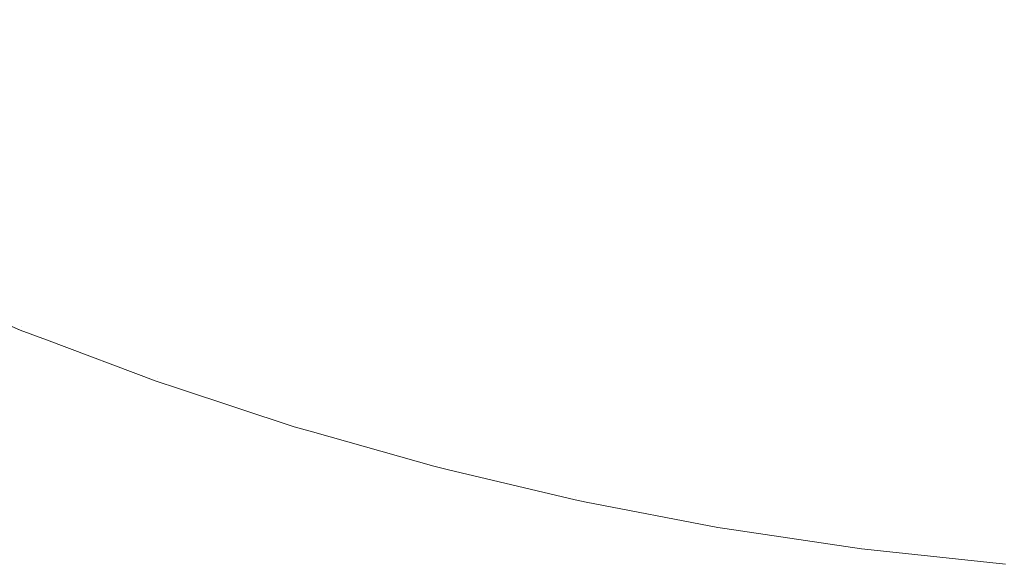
# Model space of a CAD drawing. Header units: centimetres. Extents: x -26 to 27.3, y -25.3 to -23.5.
# Tile 3 of 200: x -25.9279 to -25.8992, y -25.2595 to -25.2436. Entities that reach past the tile are written whole.
import ezdxf

# ---------------------------------------------------------------- set-up
doc = ezdxf.new("R2010")
doc.units = ezdxf.units.CM
doc.header["$LTSCALE"] = 2.54
doc.layers.add('Lucido design-1', color=7, linetype='Continuous')

# ---------------------------------------------------------------- blocks, each defined once
blk = doc.blocks.new('Gruppo-4-1')
at = {"color": 7, "linetype": 'Continuous', "lineweight": 9}
for points, invisible_edges in [([(-25.927781, -25.242037, -349.339392), (-25.931234, -25.240387, -349.339392), (-25.932013, -25.241933, -349.343202), (-25.928494, -25.243615, -349.343202)], 15), ([(-25.916384, -25.243927, -350.030363), (-25.919927, -25.242759, -350.030363), (-25.919251, -25.240845, -350.033928), (-25.915789, -25.241987, -350.033928)], 15), ([(-25.908736, -25.243823, -350.033928), (-25.912282, -25.24298, -350.033928), (-25.911735, -25.240877, -350.037403), (-25.908279, -25.241699, -350.037403)], 15), ([(-25.915892, -25.242322, -349.331997), (-25.919368, -25.241176, -349.331997), (-25.92005, -25.243107, -349.335655), (-25.916492, -25.24428, -349.335655)], 15), ([(-25.908346, -25.242013, -349.328425), (-25.911816, -25.241188, -349.328425), (-25.912371, -25.243319, -349.331997), (-25.90881, -25.244165, -349.331997)], 15), ([(-25.920555, -25.244536, -350.026716), (-25.92412, -25.24319, -350.026716), (-25.923418, -25.241442, -350.030363), (-25.919927, -25.242759, -350.030363)], 15), ([(-25.924767, -25.244799, -350.02299), (-25.92834, -25.243274, -350.02299), (-25.927626, -25.241694, -350.026716), (-25.92412, -25.24319, -350.026716)], 15), ([(-25.905158, -25.244515, -350.033928), (-25.908736, -25.243823, -350.033928), (-25.908279, -25.241699, -350.037403), (-25.904791, -25.242374, -350.037403)], 15), ([(-25.924261, -25.243539, -349.339392), (-25.927781, -25.242037, -349.339392), (-25.928494, -25.243615, -349.343202), (-25.924906, -25.245145, -349.343202)], 15), ([(-25.92005, -25.243107, -349.335655), (-25.923555, -25.241784, -349.335655), (-25.924261, -25.243539, -349.339392), (-25.92068, -25.24489, -349.339392)], 15), ([(-25.912794, -25.244944, -350.030363), (-25.916384, -25.243927, -350.030363), (-25.915789, -25.241987, -350.033928), (-25.912282, -25.24298, -350.033928)], 15), ([(-25.904845, -25.24269, -349.328425), (-25.908346, -25.242013, -349.328425), (-25.90881, -25.244165, -349.331997), (-25.905217, -25.24486, -349.331997)], 15), ([(-25.912371, -25.243319, -349.331997), (-25.915892, -25.242322, -349.331997), (-25.916492, -25.24428, -349.335655), (-25.912887, -25.245301, -349.335655)], 15), ([(-25.901553, -25.245055, -350.033928), (-25.905158, -25.244515, -350.033928), (-25.904791, -25.242374, -350.037403), (-25.901277, -25.2429, -350.037403)], 15), ([(-25.916935, -25.245729, -350.026716), (-25.920555, -25.244536, -350.026716), (-25.919927, -25.242759, -350.030363), (-25.916384, -25.243927, -350.030363)], 15), ([(-25.901318, -25.243218, -349.328425), (-25.904845, -25.24269, -349.328425), (-25.905217, -25.24486, -349.331997), (-25.901598, -25.245402, -349.331997)], 15), ([(-25.897929, -25.245441, -350.033928), (-25.901553, -25.245055, -350.033928), (-25.901277, -25.2429, -350.037403), (-25.897744, -25.243276, -350.037403)], 15), ([(-25.921132, -25.24617, -350.02299), (-25.924767, -25.244799, -350.02299), (-25.92412, -25.24319, -350.026716), (-25.920555, -25.244536, -350.026716)], 15), ([(-25.916492, -25.24428, -349.335655), (-25.92005, -25.243107, -349.335655), (-25.92068, -25.24489, -349.339392), (-25.917045, -25.246088, -349.339392)], 15), ([(-25.909164, -25.245807, -350.030363), (-25.912794, -25.244944, -350.030363), (-25.912282, -25.24298, -350.033928), (-25.908736, -25.243823, -350.033928)], 15), ([(-25.897772, -25.243596, -349.328425), (-25.901318, -25.243218, -349.328425), (-25.901598, -25.245402, -349.331997), (-25.897958, -25.24579, -349.331997)], 15), ([(-25.925356, -25.246265, -350.019194), (-25.928991, -25.244714, -350.019194), (-25.92834, -25.243274, -350.02299), (-25.924767, -25.244799, -350.02299)], 15), ([(-25.90881, -25.244165, -349.331997), (-25.912371, -25.243319, -349.331997), (-25.912887, -25.245301, -349.335655), (-25.909242, -25.246168, -349.335655)], 15), ([(-25.924906, -25.245145, -349.343202), (-25.928494, -25.243615, -349.343202), (-25.92914, -25.245044, -349.347077), (-25.925491, -25.246601, -349.347077)], 15), ([(-25.92068, -25.24489, -349.339392), (-25.924261, -25.243539, -349.339392), (-25.924906, -25.245145, -349.343202), (-25.921257, -25.246523, -349.343202)], 15), ([(-25.913269, -25.246767, -350.026716), (-25.916935, -25.245729, -350.026716), (-25.916384, -25.243927, -350.030363), (-25.912794, -25.244944, -350.030363)], 15), ([(-25.905501, -25.246516, -350.030363), (-25.909164, -25.245807, -350.030363), (-25.908736, -25.243823, -350.033928), (-25.905158, -25.244515, -350.033928)], 15), ([(-25.912887, -25.245301, -349.335655), (-25.916492, -25.24428, -349.335655), (-25.917045, -25.246088, -349.339392), (-25.913363, -25.247131, -349.339392)], 15), ([(-25.905217, -25.24486, -349.331997), (-25.90881, -25.244165, -349.331997), (-25.909242, -25.246168, -349.335655), (-25.905563, -25.246879, -349.335655)], 15), ([(-25.917443, -25.247386, -350.02299), (-25.921132, -25.24617, -350.02299), (-25.920555, -25.244536, -350.026716), (-25.916935, -25.245729, -350.026716)], 15), ([(-25.901811, -25.247068, -350.030363), (-25.905501, -25.246516, -350.030363), (-25.905158, -25.244515, -350.033928), (-25.901553, -25.245055, -350.033928)], 15), ([(-25.925887, -25.247587, -350.015332), (-25.929578, -25.246012, -350.015332), (-25.928991, -25.244714, -350.019194), (-25.925356, -25.246265, -350.019194)], 15), ([(-25.921659, -25.247661, -350.019194), (-25.925356, -25.246265, -350.019194), (-25.924767, -25.244799, -350.02299), (-25.921132, -25.24617, -350.02299)], 15), ([(-25.917045, -25.246088, -349.339392), (-25.92068, -25.24489, -349.339392), (-25.921257, -25.246523, -349.343202), (-25.917552, -25.247744, -349.343202)], 15), ([(-25.909561, -25.247649, -350.026716), (-25.913269, -25.246767, -350.026716), (-25.912794, -25.244944, -350.030363), (-25.909164, -25.245807, -350.030363)], 15), ([(-25.901598, -25.245402, -349.331997), (-25.905217, -25.24486, -349.331997), (-25.905563, -25.246879, -349.335655), (-25.901858, -25.247434, -349.335655)], 15), ([(-25.925491, -25.246601, -349.347077), (-25.92914, -25.245044, -349.347077), (-25.929719, -25.246324, -349.35101), (-25.926015, -25.247905, -349.35101)], 15), ([(-25.921257, -25.246523, -349.343202), (-25.924906, -25.245145, -349.343202), (-25.925491, -25.246601, -349.347077), (-25.92178, -25.248002, -349.347077)], 15), ([(-25.898101, -25.247463, -350.030363), (-25.901811, -25.247068, -350.030363), (-25.901553, -25.245055, -350.033928), (-25.897929, -25.245441, -350.033928)], 15), ([(-25.909242, -25.246168, -349.335655), (-25.912887, -25.245301, -349.335655), (-25.913363, -25.247131, -349.339392), (-25.90964, -25.248016, -349.339392)], 15), ([(-25.897958, -25.24579, -349.331997), (-25.901598, -25.245402, -349.331997), (-25.901858, -25.247434, -349.335655), (-25.898132, -25.247831, -349.335655)], 15), ([(-25.913705, -25.248445, -350.02299), (-25.917443, -25.247386, -350.02299), (-25.916935, -25.245729, -350.026716), (-25.913269, -25.246767, -350.026716)], 15), ([(-25.905819, -25.248372, -350.026716), (-25.909561, -25.247649, -350.026716), (-25.909164, -25.245807, -350.030363), (-25.905501, -25.246516, -350.030363)], 15), ([(-25.926359, -25.248761, -350.011411), (-25.930099, -25.247165, -350.011411), (-25.929578, -25.246012, -350.015332), (-25.925887, -25.247587, -350.015332)], 15), ([(-25.913363, -25.247131, -349.339392), (-25.917045, -25.246088, -349.339392), (-25.917552, -25.247744, -349.343202), (-25.9138, -25.248806, -349.343202)], 15), ([(-25.926015, -25.247905, -349.35101), (-25.929719, -25.246324, -349.35101), (-25.930229, -25.247453, -349.354995), (-25.926477, -25.249054, -349.354995)], 15), ([(-25.922134, -25.249004, -350.015332), (-25.925887, -25.247587, -350.015332), (-25.925356, -25.246265, -350.019194), (-25.921659, -25.247661, -350.019194)], 15), ([(-25.917906, -25.248898, -350.019194), (-25.921659, -25.247661, -350.019194), (-25.921132, -25.24617, -350.02299), (-25.917443, -25.247386, -350.02299)], 15), ([(-25.905563, -25.246879, -349.335655), (-25.909242, -25.246168, -349.335655), (-25.90964, -25.248016, -349.339392), (-25.905883, -25.248743, -349.339392)], 15), ([(-25.92178, -25.248002, -349.347077), (-25.925491, -25.246601, -349.347077), (-25.926015, -25.247905, -349.35101), (-25.922248, -25.249327, -349.35101)], 15), ([(-25.917552, -25.247744, -349.343202), (-25.921257, -25.246523, -349.343202), (-25.92178, -25.248002, -349.347077), (-25.918012, -25.249244, -349.347077)], 15), ([(-25.90205, -25.248937, -350.026716), (-25.905819, -25.248372, -350.026716), (-25.905501, -25.246516, -350.030363), (-25.901811, -25.247068, -350.030363)], 15), ([(-25.909926, -25.249344, -350.02299), (-25.913705, -25.248445, -350.02299), (-25.913269, -25.246767, -350.026716), (-25.909561, -25.247649, -350.026716)], 15), ([(-25.901858, -25.247434, -349.335655), (-25.905563, -25.246879, -349.335655), (-25.905883, -25.248743, -349.339392), (-25.902098, -25.249309, -349.339392)], 15), ([(-25.926771, -25.249785, -350.007438), (-25.930553, -25.248171, -350.007438), (-25.930099, -25.247165, -350.011411), (-25.926359, -25.248761, -350.011411)], 15), ([(-25.90964, -25.248016, -349.339392), (-25.913363, -25.247131, -349.339392), (-25.9138, -25.248806, -349.343202), (-25.910005, -25.249709, -349.343202)], 15), ([(-25.898261, -25.24934, -350.026716), (-25.90205, -25.248937, -350.026716), (-25.901811, -25.247068, -350.030363), (-25.898101, -25.247463, -350.030363)], 15), ([(-25.926477, -25.249054, -349.354995), (-25.930229, -25.247453, -349.354995), (-25.930669, -25.248428, -349.359025), (-25.926876, -25.250046, -349.359025)], 15), ([(-25.914104, -25.249974, -350.019194), (-25.917906, -25.248898, -350.019194), (-25.917443, -25.247386, -350.02299), (-25.913705, -25.248445, -350.02299)], 15), ([(-25.898132, -25.247831, -349.335655), (-25.901858, -25.247434, -349.335655), (-25.902098, -25.249309, -349.339392), (-25.898292, -25.249715, -349.339392)], 15), ([(-25.922555, -25.250197, -350.011411), (-25.926359, -25.248761, -350.011411), (-25.925887, -25.247587, -350.015332), (-25.922134, -25.249004, -350.015332)], 15), ([(-25.918323, -25.25026, -350.015332), (-25.922134, -25.249004, -350.015332), (-25.921659, -25.247661, -350.019194), (-25.917906, -25.248898, -350.019194)], 15), ([(-25.9138, -25.248806, -349.343202), (-25.917552, -25.247744, -349.343202), (-25.918012, -25.249244, -349.347077), (-25.914195, -25.250325, -349.347077)], 15), ([(-25.906112, -25.250081, -350.02299), (-25.909926, -25.249344, -350.02299), (-25.909561, -25.247649, -350.026716), (-25.905819, -25.248372, -350.026716)], 15), ([(-25.922248, -25.249327, -349.35101), (-25.926015, -25.247905, -349.35101), (-25.926477, -25.249054, -349.354995), (-25.92266, -25.250494, -349.354995)], 15), ([(-25.918012, -25.249244, -349.347077), (-25.92178, -25.248002, -349.347077), (-25.922248, -25.249327, -349.35101), (-25.918423, -25.250587, -349.35101)], 15), ([(-25.905883, -25.248743, -349.339392), (-25.90964, -25.248016, -349.339392), (-25.910005, -25.249709, -349.343202), (-25.906175, -25.250449, -349.343202)], 15), ([(-25.927121, -25.250657, -350.00342), (-25.93094, -25.249027, -350.00342), (-25.930553, -25.248171, -350.007438), (-25.926771, -25.249785, -350.007438)], 15), ([(-25.90227, -25.250656, -350.02299), (-25.906112, -25.250081, -350.02299), (-25.905819, -25.248372, -350.026716), (-25.90205, -25.248937, -350.026716)], 15), ([(-25.926876, -25.250046, -349.359025), (-25.930669, -25.248428, -349.359025), (-25.93104, -25.249248, -349.363092), (-25.927211, -25.250882, -349.363092)], 15), ([(-25.910259, -25.250889, -350.019194), (-25.914104, -25.249974, -350.019194), (-25.913705, -25.248445, -350.02299), (-25.909926, -25.249344, -350.02299)], 15), ([(-25.922923, -25.251237, -350.007438), (-25.926771, -25.249785, -350.007438), (-25.926359, -25.248761, -350.011411), (-25.922555, -25.250197, -350.011411)], 15), ([(-25.914463, -25.251353, -350.015332), (-25.918323, -25.25026, -350.015332), (-25.917906, -25.248898, -350.019194), (-25.914104, -25.249974, -350.019194)], 15), ([(-25.910005, -25.249709, -349.343202), (-25.9138, -25.248806, -349.343202), (-25.914195, -25.250325, -349.347077), (-25.910335, -25.251243, -349.347077)], 15), ([(-25.902098, -25.249309, -349.339392), (-25.905883, -25.248743, -349.339392), (-25.906175, -25.250449, -349.343202), (-25.902318, -25.251027, -349.343202)], 15), ([(-25.898408, -25.251068, -350.02299), (-25.90227, -25.250656, -350.02299), (-25.90205, -25.248937, -350.026716), (-25.898261, -25.24934, -350.026716)], 15), ([(-25.927211, -25.250882, -349.363092), (-25.93104, -25.249248, -349.363092), (-25.931341, -25.249913, -349.367189), (-25.927483, -25.251559, -349.367189)], 15), ([(-25.927409, -25.251374, -349.999363), (-25.931259, -25.249732, -349.999363), (-25.93094, -25.249027, -350.00342), (-25.927121, -25.250657, -350.00342)], 15), ([(-25.92266, -25.250494, -349.354995), (-25.926477, -25.249054, -349.354995), (-25.926876, -25.250046, -349.359025), (-25.923017, -25.251503, -349.359025)], 15), ([(-25.918693, -25.251469, -350.011411), (-25.922555, -25.250197, -350.011411), (-25.922134, -25.249004, -350.015332), (-25.918323, -25.25026, -350.015332)], 15), ([(-25.914195, -25.250325, -349.347077), (-25.918012, -25.249244, -349.347077), (-25.918423, -25.250587, -349.35101), (-25.914549, -25.251684, -349.35101)], 15), ([(-25.918423, -25.250587, -349.35101), (-25.922248, -25.249327, -349.35101), (-25.92266, -25.250494, -349.354995), (-25.918786, -25.251771, -349.354995)], 15), ([(-25.906379, -25.251639, -350.019194), (-25.910259, -25.250889, -350.019194), (-25.909926, -25.249344, -350.02299), (-25.906112, -25.250081, -350.02299)], 15), ([(-25.898292, -25.249715, -349.339392), (-25.902098, -25.249309, -349.339392), (-25.902318, -25.251027, -349.343202), (-25.898439, -25.25144, -349.343202)], 15), ([(-25.927635, -25.251937, -349.995273), (-25.931508, -25.250284, -349.995273), (-25.931259, -25.249732, -349.999363), (-25.927409, -25.251374, -349.999363)], 15), ([(-25.923236, -25.252123, -350.00342), (-25.927121, -25.250657, -350.00342), (-25.926771, -25.249785, -350.007438), (-25.922923, -25.251237, -350.007438)], 15), ([(-25.906175, -25.250449, -349.343202), (-25.910005, -25.249709, -349.343202), (-25.910335, -25.251243, -349.347077), (-25.906441, -25.251996, -349.347077)], 15), ([(-25.927483, -25.251559, -349.367189), (-25.931341, -25.249913, -349.367189), (-25.931571, -25.250421, -349.37131), (-25.927691, -25.252077, -349.37131)], 15), ([(-25.923017, -25.251503, -349.359025), (-25.926876, -25.250046, -349.359025), (-25.927211, -25.250882, -349.363092), (-25.923316, -25.252352, -349.363092)], 15), ([(-25.910559, -25.252281, -350.015332), (-25.914463, -25.251353, -350.015332), (-25.914104, -25.249974, -350.019194), (-25.910259, -25.250889, -350.019194)], 15), ([(-25.902471, -25.252224, -350.019194), (-25.906379, -25.251639, -350.019194), (-25.906112, -25.250081, -350.02299), (-25.90227, -25.250656, -350.02299)], 15), ([(-25.927798, -25.252342, -349.991159), (-25.931688, -25.250682, -349.991159), (-25.931508, -25.250284, -349.995273), (-25.927635, -25.251937, -349.995273)], 15), ([(-25.919017, -25.252525, -350.007438), (-25.922923, -25.251237, -350.007438), (-25.922555, -25.250197, -350.011411), (-25.918693, -25.251469, -350.011411)], 15), ([(-25.914781, -25.252577, -350.011411), (-25.918693, -25.251469, -350.011411), (-25.918323, -25.25026, -350.015332), (-25.914463, -25.251353, -350.015332)], 15), ([(-25.910335, -25.251243, -349.347077), (-25.914195, -25.250325, -349.347077), (-25.914549, -25.251684, -349.35101), (-25.910631, -25.252616, -349.35101)], 15), ([(-25.927897, -25.252589, -349.987027), (-25.931798, -25.250924, -349.987027), (-25.931688, -25.250682, -349.991159), (-25.927798, -25.252342, -349.991159)], 15), ([(-25.927691, -25.252077, -349.37131), (-25.931571, -25.250421, -349.37131), (-25.93173, -25.250773, -349.375446), (-25.927835, -25.252435, -349.375446)], 15), ([(-25.923493, -25.252852, -349.999363), (-25.927409, -25.251374, -349.999363), (-25.927121, -25.250657, -350.00342), (-25.923236, -25.252123, -350.00342)], 15), ([(-25.918786, -25.251771, -349.354995), (-25.92266, -25.250494, -349.354995), (-25.923017, -25.251503, -349.359025), (-25.919099, -25.252794, -349.359025)], 15), ([(-25.914549, -25.251684, -349.35101), (-25.918423, -25.250587, -349.35101), (-25.918786, -25.251771, -349.354995), (-25.914861, -25.252882, -349.354995)], 15), ([(-25.902318, -25.251027, -349.343202), (-25.906175, -25.250449, -349.343202), (-25.906441, -25.251996, -349.347077), (-25.902517, -25.252583, -349.347077)], 15), ([(-25.898542, -25.252643, -350.019194), (-25.902471, -25.252224, -350.019194), (-25.90227, -25.250656, -350.02299), (-25.898408, -25.251068, -350.02299)], 15), ([(-25.927835, -25.252435, -349.375446), (-25.93173, -25.250773, -349.375446), (-25.931818, -25.250968, -349.379592), (-25.927915, -25.252633, -349.379592)], 15), ([(-25.930965, -25.251383, -349.382667), (-25.927933, -25.252677, -349.382667), (-25.927915, -25.252633, -349.379592), (-25.931818, -25.250968, -349.379592)], 14), ([(-25.931798, -25.250924, -349.987027), (-25.927897, -25.252589, -349.987027), (-25.927933, -25.252677, -349.982667), (-25.930965, -25.251383, -349.982667)], 11), ([(-25.923316, -25.252352, -349.363092), (-25.927211, -25.250882, -349.363092), (-25.927483, -25.251559, -349.367189), (-25.92356, -25.25304, -349.367189)], 15), ([(-25.90662, -25.253043, -350.015332), (-25.910559, -25.252281, -350.015332), (-25.910259, -25.250889, -350.019194), (-25.906379, -25.251639, -350.019194)], 15), ([(-25.919292, -25.253423, -350.00342), (-25.923236, -25.252123, -350.00342), (-25.922923, -25.251237, -350.007438), (-25.919017, -25.252525, -350.007438)], 15), ([(-25.906441, -25.251996, -349.347077), (-25.910335, -25.251243, -349.347077), (-25.910631, -25.252616, -349.35101), (-25.906678, -25.253381, -349.35101)], 15), ([(-25.898439, -25.25144, -349.343202), (-25.902318, -25.251027, -349.343202), (-25.902517, -25.252583, -349.347077), (-25.898572, -25.253004, -349.347077)], 15), ([(-25.927933, -25.252677, -349.382667), (-25.930965, -25.251383, -349.382667), (-25.930965, -25.251383, -349.982667), (-25.927933, -25.252677, -349.982667)], 10), ([(-25.92356, -25.25304, -349.367189), (-25.927483, -25.251559, -349.367189), (-25.927691, -25.252077, -349.37131), (-25.923745, -25.253566, -349.37131)], 15), ([(-25.923695, -25.253423, -349.995273), (-25.927635, -25.251937, -349.995273), (-25.927409, -25.251374, -349.999363), (-25.923493, -25.252852, -349.999363)], 15), ([(-25.919099, -25.252794, -349.359025), (-25.923017, -25.251503, -349.359025), (-25.923316, -25.252352, -349.363092), (-25.919363, -25.253655, -349.363092)], 15), ([(-25.915059, -25.253645, -350.007438), (-25.919017, -25.252525, -350.007438), (-25.918693, -25.251469, -350.011411), (-25.914781, -25.252577, -350.011411)], 15), ([(-25.910826, -25.253518, -350.011411), (-25.914781, -25.252577, -350.011411), (-25.914463, -25.251353, -350.015332), (-25.910559, -25.252281, -350.015332)], 15), ([(-25.914861, -25.252882, -349.354995), (-25.918786, -25.251771, -349.354995), (-25.919099, -25.252794, -349.359025), (-25.91513, -25.253918, -349.359025)], 15), ([(-25.910631, -25.252616, -349.35101), (-25.914549, -25.251684, -349.35101), (-25.914861, -25.252882, -349.354995), (-25.910892, -25.253826, -349.354995)], 15), ([(-25.902652, -25.253637, -350.015332), (-25.90662, -25.253043, -350.015332), (-25.906379, -25.251639, -350.019194), (-25.902471, -25.252224, -350.019194)], 15), ([(-25.923745, -25.253566, -349.37131), (-25.927691, -25.252077, -349.37131), (-25.927835, -25.252435, -349.375446), (-25.923874, -25.25393, -349.375446)], 15), ([(-25.923841, -25.253835, -349.991159), (-25.927798, -25.252342, -349.991159), (-25.927635, -25.251937, -349.995273), (-25.923695, -25.253423, -349.995273)], 15), ([(-25.919518, -25.254163, -349.999363), (-25.923493, -25.252852, -349.999363), (-25.923236, -25.252123, -350.00342), (-25.919292, -25.253423, -350.00342)], 15), ([(-25.902517, -25.252583, -349.347077), (-25.906441, -25.251996, -349.347077), (-25.906678, -25.253381, -349.35101), (-25.902696, -25.253977, -349.35101)], 15), ([(-25.923929, -25.254086, -349.987027), (-25.927897, -25.252589, -349.987027), (-25.927798, -25.252342, -349.991159), (-25.923841, -25.253835, -349.991159)], 15), ([(-25.919363, -25.253655, -349.363092), (-25.923316, -25.252352, -349.363092), (-25.92356, -25.25304, -349.367189), (-25.919576, -25.254352, -349.367189)], 15), ([(-25.906834, -25.25429, -350.011411), (-25.910826, -25.253518, -350.011411), (-25.910559, -25.252281, -350.015332), (-25.90662, -25.253043, -350.015332)], 15), ([(-25.898662, -25.254062, -350.015332), (-25.902652, -25.253637, -350.015332), (-25.902471, -25.252224, -350.019194), (-25.898542, -25.252643, -350.019194)], 15), ([(-25.927169, -25.252965, -349.982667), (-25.927933, -25.252677, -349.982667), (-25.927897, -25.252589, -349.987027)], 10), ([(-25.927915, -25.252633, -349.379592), (-25.927933, -25.252677, -349.382667), (-25.927169, -25.252965, -349.382667)], 9), ([(-25.927933, -25.252677, -349.982667), (-25.927169, -25.252965, -349.982667), (-25.927169, -25.252965, -349.382667), (-25.927933, -25.252677, -349.382667)], 10), ([(-25.923874, -25.25393, -349.375446), (-25.927835, -25.252435, -349.375446), (-25.927915, -25.252633, -349.379592), (-25.923945, -25.254131, -349.379592)], 15), ([(-25.927169, -25.252965, -349.382667), (-25.923961, -25.254176, -349.382667), (-25.923945, -25.254131, -349.379592), (-25.927915, -25.252633, -349.379592)], 14), ([(-25.927897, -25.252589, -349.987027), (-25.923929, -25.254086, -349.987027), (-25.923961, -25.254176, -349.982667), (-25.927169, -25.252965, -349.982667)], 11), ([(-25.915296, -25.254554, -350.00342), (-25.919292, -25.253423, -350.00342), (-25.919017, -25.252525, -350.007438), (-25.915059, -25.253645, -350.007438)], 15), ([(-25.911058, -25.254597, -350.007438), (-25.915059, -25.253645, -350.007438), (-25.914781, -25.252577, -350.011411), (-25.910826, -25.253518, -350.011411)], 15), ([(-25.906678, -25.253381, -349.35101), (-25.910631, -25.252616, -349.35101), (-25.910892, -25.253826, -349.354995), (-25.906887, -25.254601, -349.354995)], 15), ([(-25.898572, -25.253004, -349.347077), (-25.902517, -25.252583, -349.347077), (-25.902696, -25.253977, -349.35101), (-25.898691, -25.254403, -349.35101)], 15), ([(-25.923961, -25.254176, -349.382667), (-25.927169, -25.252965, -349.382667), (-25.927169, -25.252965, -349.982667), (-25.923961, -25.254176, -349.982667)], 10), ([(-25.919696, -25.254742, -349.995273), (-25.923695, -25.253423, -349.995273), (-25.923493, -25.252852, -349.999363), (-25.919518, -25.254163, -349.999363)], 15), ([(-25.91513, -25.253918, -349.359025), (-25.919099, -25.252794, -349.359025), (-25.919363, -25.253655, -349.363092), (-25.915357, -25.254789, -349.363092)], 15), ([(-25.910892, -25.253826, -349.354995), (-25.914861, -25.252882, -349.354995), (-25.91513, -25.253918, -349.359025), (-25.911118, -25.254872, -349.359025)], 15), ([(-25.919576, -25.254352, -349.367189), (-25.92356, -25.25304, -349.367189), (-25.923745, -25.253566, -349.37131), (-25.91974, -25.254886, -349.37131)], 15), ([(-25.902813, -25.254892, -350.011411), (-25.906834, -25.25429, -350.011411), (-25.90662, -25.253043, -350.015332), (-25.902652, -25.253637, -350.015332)], 15), ([(-25.91974, -25.254886, -349.37131), (-25.923745, -25.253566, -349.37131), (-25.923874, -25.25393, -349.375446), (-25.919853, -25.255255, -349.375446)], 15), ([(-25.919823, -25.255159, -349.991159), (-25.923841, -25.253835, -349.991159), (-25.923695, -25.253423, -349.995273), (-25.919696, -25.254742, -349.995273)], 15), ([(-25.915491, -25.255303, -349.999363), (-25.919518, -25.254163, -349.999363), (-25.919292, -25.253423, -350.00342), (-25.915296, -25.254554, -350.00342)], 15), ([(-25.90702, -25.255378, -350.007438), (-25.911058, -25.254597, -350.007438), (-25.910826, -25.253518, -350.011411), (-25.906834, -25.25429, -350.011411)], 15), ([(-25.902696, -25.253977, -349.35101), (-25.906678, -25.253381, -349.35101), (-25.906887, -25.254601, -349.354995), (-25.902853, -25.255205, -349.354995)], 15), ([(-25.919901, -25.255414, -349.987027), (-25.923929, -25.254086, -349.987027), (-25.923841, -25.253835, -349.991159), (-25.919823, -25.255159, -349.991159)], 15), ([(-25.915357, -25.254789, -349.363092), (-25.919363, -25.253655, -349.363092), (-25.919576, -25.254352, -349.367189), (-25.915541, -25.255495, -349.367189)], 15), ([(-25.911256, -25.255515, -350.00342), (-25.915296, -25.254554, -350.00342), (-25.915059, -25.253645, -350.007438), (-25.911058, -25.254597, -350.007438)], 15), ([(-25.906887, -25.254601, -349.354995), (-25.910892, -25.253826, -349.354995), (-25.911118, -25.254872, -349.359025), (-25.907068, -25.255655, -349.359025)], 15), ([(-25.89877, -25.255323, -350.011411), (-25.902813, -25.254892, -350.011411), (-25.902652, -25.253637, -350.015332), (-25.898662, -25.254062, -350.015332)], 15), ([(-25.923308, -25.254391, -349.982667), (-25.923961, -25.254176, -349.982667), (-25.923929, -25.254086, -349.987027)], 10), ([(-25.923945, -25.254131, -349.379592), (-25.923961, -25.254176, -349.382667), (-25.923308, -25.254391, -349.382667)], 9), ([(-25.919853, -25.255255, -349.375446), (-25.923874, -25.25393, -349.375446), (-25.923945, -25.254131, -349.379592), (-25.919915, -25.255459, -349.379592)], 15), ([(-25.923308, -25.254391, -349.382667), (-25.919929, -25.255505, -349.382667), (-25.919915, -25.255459, -349.379592), (-25.923945, -25.254131, -349.379592)], 14), ([(-25.923929, -25.254086, -349.987027), (-25.919901, -25.255414, -349.987027), (-25.919929, -25.255505, -349.982667), (-25.923308, -25.254391, -349.982667)], 11), ([(-25.911118, -25.254872, -349.359025), (-25.91513, -25.253918, -349.359025), (-25.915357, -25.254789, -349.363092), (-25.911307, -25.255752, -349.363092)], 15), ([(-25.898691, -25.254403, -349.35101), (-25.902696, -25.253977, -349.35101), (-25.902853, -25.255205, -349.354995), (-25.898796, -25.255637, -349.354995)], 15), ([(-25.923961, -25.254176, -349.982667), (-25.923308, -25.254391, -349.982667), (-25.923308, -25.254391, -349.382667), (-25.923961, -25.254176, -349.382667)], 10), ([(-25.919929, -25.255505, -349.382667), (-25.923308, -25.254391, -349.382667), (-25.923308, -25.254391, -349.982667), (-25.919929, -25.255505, -349.982667)], 10), ([(-25.915541, -25.255495, -349.367189), (-25.919576, -25.254352, -349.367189), (-25.91974, -25.254886, -349.37131), (-25.915682, -25.256035, -349.37131)], 15), ([(-25.915644, -25.255889, -349.995273), (-25.919696, -25.254742, -349.995273), (-25.919518, -25.254163, -349.999363), (-25.915491, -25.255303, -349.999363)], 15), ([(-25.902953, -25.255987, -350.007438), (-25.90702, -25.255378, -350.007438), (-25.906834, -25.25429, -350.011411), (-25.902813, -25.254892, -350.011411)], 15), ([(-25.911419, -25.256271, -349.999363), (-25.915491, -25.255303, -349.999363), (-25.915296, -25.254554, -350.00342), (-25.911256, -25.255515, -350.00342)], 15), ([(-25.907179, -25.256304, -350.00342), (-25.911256, -25.255515, -350.00342), (-25.911058, -25.254597, -350.007438), (-25.90702, -25.255378, -350.007438)], 15), ([(-25.902853, -25.255205, -349.354995), (-25.906887, -25.254601, -349.354995), (-25.907068, -25.255655, -349.359025), (-25.902989, -25.256266, -349.359025)], 15), ([(-25.915682, -25.256035, -349.37131), (-25.91974, -25.254886, -349.37131), (-25.919853, -25.255255, -349.375446), (-25.915779, -25.256409, -349.375446)], 15), ([(-25.915754, -25.256312, -349.991159), (-25.919823, -25.255159, -349.991159), (-25.919696, -25.254742, -349.995273), (-25.915644, -25.255889, -349.995273)], 15), ([(-25.911307, -25.255752, -349.363092), (-25.915357, -25.254789, -349.363092), (-25.915541, -25.255495, -349.367189), (-25.911461, -25.256466, -349.367189)], 15), ([(-25.907068, -25.255655, -349.359025), (-25.911118, -25.254872, -349.359025), (-25.911307, -25.255752, -349.363092), (-25.90722, -25.256543, -349.363092)], 15), ([(-25.898863, -25.256422, -350.007438), (-25.902953, -25.255987, -350.007438), (-25.902813, -25.254892, -350.011411), (-25.89877, -25.255323, -350.011411)], 15), ([(-25.915779, -25.256409, -349.375446), (-25.919853, -25.255255, -349.375446), (-25.919915, -25.255459, -349.379592), (-25.915833, -25.256616, -349.379592)], 15), ([(-25.915821, -25.256569, -349.987027), (-25.919901, -25.255414, -349.987027), (-25.919823, -25.255159, -349.991159), (-25.915754, -25.256312, -349.991159)], 15), ([(-25.911547, -25.256864, -349.995273), (-25.915644, -25.255889, -349.995273), (-25.915491, -25.255303, -349.999363), (-25.911419, -25.256271, -349.999363)], 15), ([(-25.898796, -25.255637, -349.354995), (-25.902853, -25.255205, -349.354995), (-25.902989, -25.256266, -349.359025), (-25.898887, -25.256703, -349.359025)], 15), ([(-25.919389, -25.255658, -349.982667), (-25.919929, -25.255505, -349.982667), (-25.919901, -25.255414, -349.987027)], 10), ([(-25.919915, -25.255459, -349.379592), (-25.919929, -25.255505, -349.382667), (-25.919389, -25.255658, -349.382667)], 9), ([(-25.919929, -25.255505, -349.982667), (-25.919389, -25.255658, -349.982667), (-25.919389, -25.255658, -349.382667), (-25.919929, -25.255505, -349.382667)], 10), ([(-25.919389, -25.255658, -349.382667), (-25.915845, -25.256661, -349.382667), (-25.915833, -25.256616, -349.379592), (-25.919915, -25.255459, -349.379592)], 14), ([(-25.919901, -25.255414, -349.987027), (-25.915821, -25.256569, -349.987027), (-25.915845, -25.256661, -349.982667), (-25.919389, -25.255658, -349.982667)], 11), ([(-25.911461, -25.256466, -349.367189), (-25.915541, -25.255495, -349.367189), (-25.915682, -25.256035, -349.37131), (-25.911579, -25.257011, -349.37131)], 15), ([(-25.90731, -25.257066, -349.999363), (-25.911419, -25.256271, -349.999363), (-25.911256, -25.255515, -350.00342), (-25.907179, -25.256304, -350.00342)], 15), ([(-25.903072, -25.256918, -350.00342), (-25.907179, -25.256304, -350.00342), (-25.90702, -25.255378, -350.007438), (-25.902953, -25.255987, -350.007438)], 15), ([(-25.915845, -25.256661, -349.382667), (-25.919389, -25.255658, -349.382667), (-25.919389, -25.255658, -349.982667), (-25.915845, -25.256661, -349.982667)], 10), ([(-25.90722, -25.256543, -349.363092), (-25.911307, -25.255752, -349.363092), (-25.911461, -25.256466, -349.367189), (-25.907343, -25.257262, -349.367189)], 15), ([(-25.902989, -25.256266, -349.359025), (-25.907068, -25.255655, -349.359025), (-25.90722, -25.256543, -349.363092), (-25.903103, -25.257159, -349.363092)], 15), ([(-25.911579, -25.257011, -349.37131), (-25.915682, -25.256035, -349.37131), (-25.915779, -25.256409, -349.375446), (-25.91166, -25.257388, -349.375446)], 15), ([(-25.911639, -25.25729, -349.991159), (-25.915754, -25.256312, -349.991159), (-25.915644, -25.255889, -349.995273), (-25.911547, -25.256864, -349.995273)], 15), ([(-25.898943, -25.257358, -350.00342), (-25.903072, -25.256918, -350.00342), (-25.902953, -25.255987, -350.007438), (-25.898863, -25.256422, -350.007438)], 15), ([(-25.91166, -25.257388, -349.375446), (-25.915779, -25.256409, -349.375446), (-25.915833, -25.256616, -349.379592), (-25.911705, -25.257597, -349.379592)], 15), ([(-25.911695, -25.257551, -349.987027), (-25.915821, -25.256569, -349.987027), (-25.915754, -25.256312, -349.991159), (-25.911639, -25.25729, -349.991159)], 15), ([(-25.907412, -25.257663, -349.995273), (-25.911547, -25.256864, -349.995273), (-25.911419, -25.256271, -349.999363), (-25.90731, -25.257066, -349.999363)], 15), ([(-25.90317, -25.257686, -349.999363), (-25.90731, -25.257066, -349.999363), (-25.907179, -25.256304, -350.00342), (-25.903072, -25.256918, -350.00342)], 15), ([(-25.898887, -25.256703, -349.359025), (-25.902989, -25.256266, -349.359025), (-25.903103, -25.257159, -349.363092), (-25.898964, -25.2576, -349.363092)], 15), ([(-25.915417, -25.256763, -349.982667), (-25.915845, -25.256661, -349.982667), (-25.915821, -25.256569, -349.987027)], 10), ([(-25.915833, -25.256616, -349.379592), (-25.915845, -25.256661, -349.382667), (-25.915417, -25.256763, -349.382667)], 9), ([(-25.915845, -25.256661, -349.982667), (-25.915417, -25.256763, -349.982667), (-25.915417, -25.256763, -349.382667), (-25.915845, -25.256661, -349.382667)], 10), ([(-25.915417, -25.256763, -349.382667), (-25.911715, -25.257644, -349.382667), (-25.911705, -25.257597, -349.379592), (-25.915833, -25.256616, -349.379592)], 14), ([(-25.915821, -25.256569, -349.987027), (-25.911695, -25.257551, -349.987027), (-25.911715, -25.257644, -349.982667), (-25.915417, -25.256763, -349.982667)], 11), ([(-25.907343, -25.257262, -349.367189), (-25.911461, -25.256466, -349.367189), (-25.911579, -25.257011, -349.37131), (-25.907438, -25.257812, -349.37131)], 15), ([(-25.903103, -25.257159, -349.363092), (-25.90722, -25.256543, -349.363092), (-25.907343, -25.257262, -349.367189), (-25.903196, -25.257883, -349.367189)], 15), ([(-25.911715, -25.257644, -349.382667), (-25.915417, -25.256763, -349.382667), (-25.915417, -25.256763, -349.982667), (-25.911715, -25.257644, -349.982667)], 10), ([(-25.907438, -25.257812, -349.37131), (-25.911579, -25.257011, -349.37131), (-25.91166, -25.257388, -349.375446), (-25.907503, -25.258192, -349.375446)], 15), ([(-25.907486, -25.258094, -349.991159), (-25.911639, -25.25729, -349.991159), (-25.911547, -25.256864, -349.995273), (-25.907412, -25.257663, -349.995273)], 15), ([(-25.899009, -25.258129, -349.999363), (-25.90317, -25.257686, -349.999363), (-25.903072, -25.256918, -350.00342), (-25.898943, -25.257358, -350.00342)], 15), ([(-25.907531, -25.258356, -349.987027), (-25.911695, -25.257551, -349.987027), (-25.911639, -25.25729, -349.991159), (-25.907486, -25.258094, -349.991159)], 15), ([(-25.903196, -25.257883, -349.367189), (-25.907343, -25.257262, -349.367189), (-25.907438, -25.257812, -349.37131), (-25.903267, -25.258436, -349.37131)], 15), ([(-25.903247, -25.258287, -349.995273), (-25.907412, -25.257663, -349.995273), (-25.90731, -25.257066, -349.999363), (-25.90317, -25.257686, -349.999363)], 15), ([(-25.898964, -25.2576, -349.363092), (-25.903103, -25.257159, -349.363092), (-25.903196, -25.257883, -349.367189), (-25.899025, -25.258327, -349.367189)], 15), ([(-25.911399, -25.257705, -349.982667), (-25.911715, -25.257644, -349.982667), (-25.911695, -25.257551, -349.987027)], 10), ([(-25.911705, -25.257597, -349.379592), (-25.911715, -25.257644, -349.382667), (-25.911399, -25.257705, -349.382667)], 9), ([(-25.907503, -25.258192, -349.375446), (-25.91166, -25.257388, -349.375446), (-25.911705, -25.257597, -349.379592), (-25.907539, -25.258403, -349.379592)], 15), ([(-25.911399, -25.257705, -349.382667), (-25.907547, -25.25845, -349.382667), (-25.907539, -25.258403, -349.379592), (-25.911705, -25.257597, -349.379592)], 14), ([(-25.911695, -25.257551, -349.987027), (-25.907531, -25.258356, -349.987027), (-25.907547, -25.25845, -349.982667), (-25.911399, -25.257705, -349.982667)], 11), ([(-25.911715, -25.257644, -349.982667), (-25.911399, -25.257705, -349.982667), (-25.911399, -25.257705, -349.382667), (-25.911715, -25.257644, -349.382667)], 10), ([(-25.907547, -25.25845, -349.382667), (-25.911399, -25.257705, -349.382667), (-25.911399, -25.257705, -349.982667), (-25.907547, -25.25845, -349.982667)], 10), ([(-25.903267, -25.258436, -349.37131), (-25.907438, -25.257812, -349.37131), (-25.907503, -25.258192, -349.375446), (-25.903316, -25.258819, -349.375446)], 15), ([(-25.903303, -25.25872, -349.991159), (-25.907486, -25.258094, -349.991159), (-25.907412, -25.257663, -349.995273), (-25.903247, -25.258287, -349.995273)], 15), ([(-25.899025, -25.258327, -349.367189), (-25.903196, -25.257883, -349.367189), (-25.903267, -25.258436, -349.37131), (-25.899073, -25.258883, -349.37131)], 15), ([(-25.89906, -25.258733, -349.995273), (-25.903247, -25.258287, -349.995273), (-25.90317, -25.257686, -349.999363), (-25.899009, -25.258129, -349.999363)], 15), ([(-25.903337, -25.258984, -349.987027), (-25.907531, -25.258356, -349.987027), (-25.907486, -25.258094, -349.991159), (-25.903303, -25.25872, -349.991159)], 15), ([(-25.907342, -25.25848, -349.982667), (-25.907547, -25.25845, -349.982667), (-25.907531, -25.258356, -349.987027)], 10), ([(-25.907539, -25.258403, -349.379592), (-25.907547, -25.25845, -349.382667), (-25.907342, -25.25848, -349.382667)], 9), ([(-25.907547, -25.25845, -349.982667), (-25.907342, -25.25848, -349.982667), (-25.907342, -25.25848, -349.382667), (-25.907547, -25.25845, -349.382667)], 10), ([(-25.903316, -25.258819, -349.375446), (-25.907503, -25.258192, -349.375446), (-25.907539, -25.258403, -349.379592), (-25.903343, -25.259031, -349.379592)], 15), ([(-25.907342, -25.25848, -349.382667), (-25.903349, -25.259078, -349.382667), (-25.903343, -25.259031, -349.379592), (-25.907539, -25.258403, -349.379592)], 14), ([(-25.907531, -25.258356, -349.987027), (-25.903337, -25.258984, -349.987027), (-25.903349, -25.259078, -349.982667), (-25.907342, -25.25848, -349.982667)], 11), ([(-25.899073, -25.258883, -349.37131), (-25.903267, -25.258436, -349.37131), (-25.903316, -25.258819, -349.375446), (-25.899105, -25.259268, -349.375446)], 15), ([(-25.899097, -25.259168, -349.991159), (-25.903303, -25.25872, -349.991159), (-25.903247, -25.258287, -349.995273), (-25.89906, -25.258733, -349.995273)], 15), ([(-25.903349, -25.259078, -349.382667), (-25.907342, -25.25848, -349.382667), (-25.907342, -25.25848, -349.982667), (-25.903349, -25.259078, -349.982667)], 10), ([(-25.89912, -25.259433, -349.987027), (-25.903337, -25.258984, -349.987027), (-25.903303, -25.25872, -349.991159), (-25.899097, -25.259168, -349.991159)], 15), ([(-25.903254, -25.259088, -349.982667), (-25.903349, -25.259078, -349.982667), (-25.903337, -25.258984, -349.987027)], 10), ([(-25.903343, -25.259031, -349.379592), (-25.903349, -25.259078, -349.382667), (-25.903254, -25.259088, -349.382667)], 9), ([(-25.899105, -25.259268, -349.375446), (-25.903316, -25.258819, -349.375446), (-25.903343, -25.259031, -349.379592), (-25.899124, -25.259481, -349.379592)], 15), ([(-25.903254, -25.259088, -349.382667), (-25.899139, -25.259526, -349.382667), (-25.899124, -25.259481, -349.379592), (-25.903343, -25.259031, -349.379592)], 14), ([(-25.899139, -25.259526, -349.982667), (-25.903254, -25.259088, -349.982667), (-25.903337, -25.258984, -349.987027), (-25.89912, -25.259433, -349.987027)], 14), ([(-25.903349, -25.259078, -349.982667), (-25.903254, -25.259088, -349.982667), (-25.903254, -25.259088, -349.382667), (-25.903349, -25.259078, -349.382667)], 10), ([(-25.899139, -25.259526, -349.982667), (-25.899139, -25.259526, -349.382667), (-25.903254, -25.259088, -349.382667), (-25.903254, -25.259088, -349.982667)], 5)]:
    blk.add_3dface(points, dxfattribs=dict(at, invisible_edges=invisible_edges))

msp = doc.modelspace()

# ---------------------------------------------------------------- block references
at = {"layer": 'Lucido design-1', "color": 7}
msp.add_blockref('Gruppo-4-1', (0, 0), dxfattribs=at)

doc.saveas('drawing.dxf')
